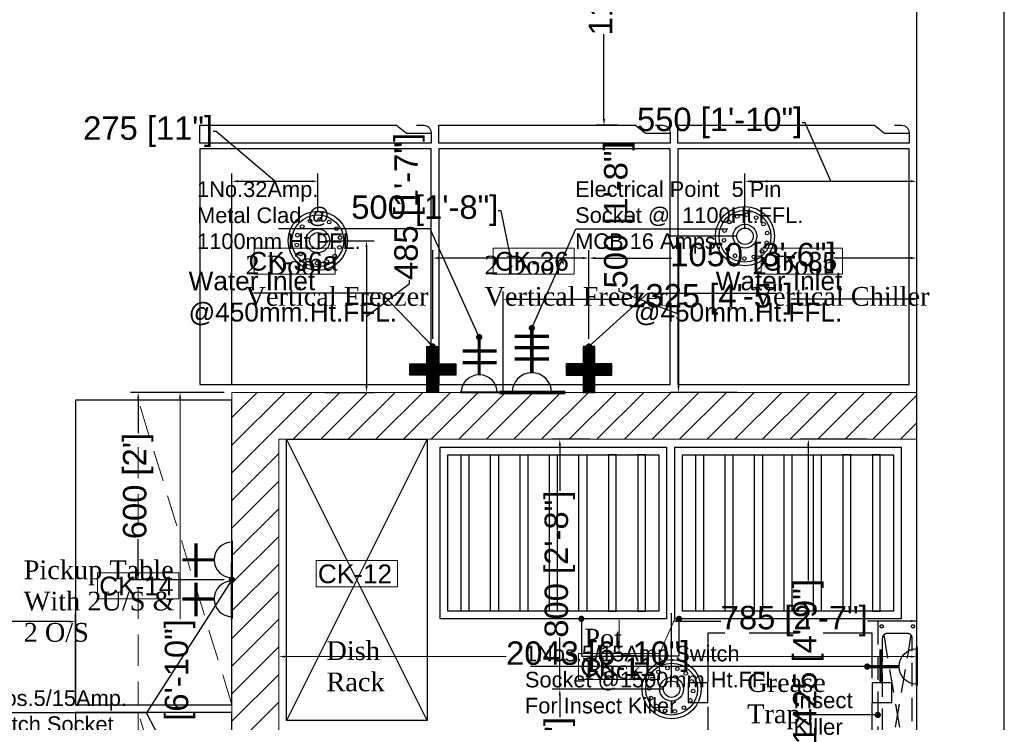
# Model space of a CAD drawing. Header units: millimetres. Extents: x 2985995 to 3127507, y -509231 to -458405.
# Tile 27 of 100: x 3022297 to 3025449, y -487795 to -485546. Entities that reach past the tile are written whole.
import ezdxf

# ---------------------------------------------------------------- set-up
doc = ezdxf.new("R2010")
doc.units = ezdxf.units.MM
doc.header["$LTSCALE"] = 1000
doc.header["$MEASUREMENT"] = 0
doc.header["$PDMODE"] = 3
doc.header["$PDSIZE"] = -1
doc.linetypes.add('DASHED', pattern=[0.75, 0.5, -0.25])
doc.linetypes.add('DASHED2', pattern=[0.375, 0.25, -0.125])
doc.layers.get('0').update_dxf_attribs({"linetype": 'CONTINUOUS'})
doc.layers.get('Defpoints').update_dxf_attribs({"linetype": 'CONTINUOUS'})
for name, color, linetype in [('A-Wall Full', 201, 'CONTINUOUS'), ('Drainage', 252, 'CONTINUOUS'), ('ELECTRICAL', 7, 'CONTINUOUS'), ('Equipment', 5, 'CONTINUOUS'), ('Equipment Name', 7, 'CONTINUOUS'), ('Plumbing', 6, 'CONTINUOUS'), ('Plumbing & Drainage', 6, 'CONTINUOUS')]:
    doc.layers.add(name, color=color, linetype=linetype)
for name, color, linetype, lineweight in [('Civil-Wall-Text', 7, 'CONTINUOUS', 0), ('Equip No.', 1, 'CONTINUOUS', 15), ('HATCH', 251, 'CONTINUOUS', 5), ('WALL', 1, 'CONTINUOUS', 5)]:
    doc.layers.add(name, color=color, linetype=linetype, lineweight=lineweight)
doc.styles.add('ARAIL', font='arial.ttf')
doc.styles.add('Arial', font='arial.ttf')
doc.styles.get("Standard").update_dxf_attribs({"font": 'arial.ttf'})
doc.styles.add('style12', font='BOOKOSI.TTF')
doc.dimstyles.new('TFS-Dim', dxfattribs={"dimtxt": 75, "dimasz": 20, "dimexe": 25, "dimexo": 25, "dimgap": 5, "dimtad": 0, "dimdec": 0, "dimzin": 0, "dimdsep": 46, "dimtxsty": 'Standard', "dimcen": 0.09, "dimclrd": 8, "dimclre": 8, "dimadec": 0, "dimazin": 0, "dimtfac": 1, "dimtdec": 0, "dimtofl": 0, "dimtmove": 0, "dimatfit": 3, "dimldrblk": 'DOT', "dimfxl": 1, "dimtolj": 1, "dimtzin": 0, "dimlwd": -1, "dimlwe": -1, "dimarcsym": 0})

# ---------------------------------------------------------------- blocks, each defined once
blk = doc.blocks.new('A$C9b88b0ea')
at = {"layer": 'Equipment', "color": 4, "linetype": 'DASHED2', "ltscale": 0.6}
for points in [[(0, -363), (502, -363), (502, 0), (0, 0)], [(-60, -211.5), (0, -211.5), (0, -151.5), (-60, -151.5)], [(502, -211.5), (562, -211.5), (562, -151.5), (502, -151.5)]]:
    blk.add_lwpolyline(points, close=True, dxfattribs=at)
blk = doc.blocks.new('A$Ca8346fdf')
at = {"layer": 'Equipment'}
for points in [[(225, 0), (225, 550), (950, 550), (950, 0)], [(250, 25), (250, 525), (925, 525), (925, 25)]]:
    blk.add_lwpolyline(points, close=True, dxfattribs=at)
at = {"layer": 'Equipment', "color": 2}
for points in [[(292.3, 25), (317.3, 25), (317.3, 525), (292.3, 525)], [(386.5, 25), (411.5, 25), (411.5, 525), (386.5, 525)], [(505.8, 25), (480.8, 25), (480.8, 525), (505.8, 525)], [(600, 25), (575, 25), (575, 525), (600, 525)], [(694.2, 25), (669.2, 25), (669.2, 525), (694.2, 525)], [(788.5, 25), (763.5, 25), (763.5, 525), (788.5, 525)], [(882.7, 25), (857.7, 25), (857.7, 525), (882.7, 525)]]:
    blk.add_lwpolyline(points, close=True, dxfattribs=at)
blk = doc.blocks.new('*D575')
at = {"layer": 'Defpoints', "color": 0, "transparency": 16777216}
for p in [(3022476.3, -487472.6), (3021539.7, -487689.7, 0), (3022476.3, -487739.3, 0)]:
    blk.add_point(p, dxfattribs=at)
at = {"layer": 'Equipment Name', "color": 8, "transparency": 16777216}
for p, q in [((3021539.7, -487664.7), (3021539.7, -487447.6)), ((3021559.7, -487472.6), (3021773.2, -487472.6)), ((3022456.3, -487472.6), (3022242.8, -487472.6)), ((3022476.3, -487714.3), (3022476.3, -487447.6))]:
    blk.add_line(p, q, dxfattribs=at)
for points in [[(3021559.7, -487469.3), (3021559.7, -487476), (3021539.7, -487472.6)], [(3022456.3, -487469.3), (3022456.3, -487476), (3022476.3, -487472.6)]]:
    blk.add_solid(points, dxfattribs=at)
at = {"layer": 'Equipment Name', "color": 0, "transparency": 16777216, "insert": (3022008, -487472.6), "char_height": 75, "attachment_point": 5}
blk.add_mtext('\\A1;937 [3\'-1"]', dxfattribs=at)
blk = doc.blocks.new('_Dot')
at = {"color": 0, "linetype": 'ByBlock', "lineweight": -2}
blk.add_line((-0.5, 0), (-1, 0), dxfattribs=at)
at = {"color": 0, "linetype": 'ByBlock', "const_width": 0.5}
blk.add_lwpolyline([(-0.25, 0, 1), (0.25, 0, 1)], format="xyb", close=True, dxfattribs=at)
blk = doc.blocks.new('A$C21C85089')
at = {"layer": 'ELECTRICAL'}
for points, const_width in [([(-42, 108.5), (43.4, 108.5)], 4.7), ([(0, 69.7), (0, 0)], 7.15), ([(-35.8, 30), (38, 30)], 7.15)]:
    blk.add_lwpolyline(points, dxfattribs=dict(at, const_width=const_width))
blk.add_arc((0, 108.5), 38.8, 180, 0, dxfattribs=at)
blk = doc.blocks.new('*D606')
at = {"layer": 'Defpoints', "color": 0, "transparency": 16777216}
for p in [(3022976.7, -486739.1, 0), (3022676.7, -487338.8), (3022976.7, -487338.8, 0)]:
    blk.add_point(p, dxfattribs=at)
at = {"layer": 'ELECTRICAL', "color": 8, "transparency": 16777216}
for p, q in [((3022951.7, -486739.1), (3022651.7, -486739.1)), ((3022676.7, -486759.1), (3022676.7, -486869.1)), ((3022676.7, -487318.8), (3022676.7, -487208.8)), ((3022951.7, -487338.8), (3022651.7, -487338.8))]:
    blk.add_line(p, q, dxfattribs=at)
for points in [[(3022673.4, -486759.1), (3022680, -486759.1), (3022676.7, -486739.1)], [(3022673.4, -487318.8), (3022680, -487318.8), (3022676.7, -487338.8)]]:
    blk.add_solid(points, dxfattribs=at)
at = {"layer": 'ELECTRICAL', "color": 0, "transparency": 16777216, "insert": (3022676.7, -487038.9), "char_height": 75, "attachment_point": 5, "rotation": 90}
blk.add_mtext("\\A1;600 [2']", dxfattribs=at)
blk = doc.blocks.new('*D619')
at = {"layer": 'Defpoints', "color": 0, "transparency": 16777216}
for p in [(3025035.8, -486889.1, 0), (3024821.9, -488313.6), (3024945.3, -488313.6, 0)]:
    blk.add_point(p, dxfattribs=at)
at = {"layer": 'Plumbing & Drainage', "color": 8, "transparency": 16777216}
for p, q in [((3025010.8, -486889.1), (3024796.9, -486889.1)), ((3024821.9, -486909.1), (3024821.9, -487340.9)), ((3024821.9, -488293.6), (3024821.9, -487861.8)), ((3024920.3, -488313.6), (3024796.9, -488313.6))]:
    blk.add_line(p, q, dxfattribs=at)
for points in [[(3024818.6, -486909.1), (3024825.3, -486909.1), (3024821.9, -486889.1)], [(3024818.6, -488293.6), (3024825.3, -488293.6), (3024821.9, -488313.6)]]:
    blk.add_solid(points, dxfattribs=at)
at = {"layer": 'Plumbing & Drainage', "color": 0, "transparency": 16777216, "insert": (3024821.9, -487601.3), "char_height": 75, "attachment_point": 5, "rotation": 90}
blk.add_mtext('\\A1;1425 [4\'-9"]', dxfattribs=at)
blk = doc.blocks.new('100DNT')
at = {"layer": 'Drainage'}
for centre, radius in [((0, 0), 101.6), ((0, 0), 88.9), ((-13.9, 72), 6.35), ((19.5, 70), 6.35), ((-67.2, 34.3), 6.35), ((-44.9, 59.2), 6.35), ((0, 0), 40.9), ((48.8, 53.7), 6.35), ((-76.6, 2.2), 6.35), ((0, 0), 28.2), ((68.1, 26.4), 6.35), ((-71.1, -30.8), 6.35), ((64.2, -38.8), 6.35), ((73.6, -6.6), 6.35), ((-51.8, -58.2), 6.35), ((41.9, -63.7), 6.35), ((-22.5, -74.4), 6.35), ((10.9, -76.4), 6.35)]:
    blk.add_circle(centre, radius, dxfattribs=at)
blk = doc.blocks.new('*D629')
at = {"layer": 'Defpoints', "color": 0, "transparency": 16777216}
for p in [(3024026.4, -487689), (3024384.4, -487689), (3024344.4, -488339.1, 0)]:
    blk.add_point(p, dxfattribs=at)
at = {"layer": 'Drainage', "color": 8, "transparency": 16777216}
for p, q in [((3024359.4, -487689), (3024001.4, -487689)), ((3024026.4, -487709), (3024026.4, -487779)), ((3024026.4, -488319.1), (3024026.4, -488249)), ((3024319.4, -488339.1), (3024001.4, -488339.1))]:
    blk.add_line(p, q, dxfattribs=at)
for points in [[(3024023.1, -487709), (3024029.7, -487709), (3024026.4, -487689)], [(3024023.1, -488319.1), (3024029.7, -488319.1), (3024026.4, -488339.1)]]:
    blk.add_solid(points, dxfattribs=at)
at = {"layer": 'Drainage', "color": 0, "transparency": 16777216, "insert": (3024026.4, -488014), "char_height": 75, "attachment_point": 5, "rotation": 90}
blk.add_mtext('\\A1;650 [2\'-2"]', dxfattribs=at)
blk = doc.blocks.new('*D630')
at = {"layer": 'Defpoints', "color": 0, "transparency": 16777216}
for p in [(3024026.4, -486889.1), (3024148, -486889.1, 0), (3024384.4, -487689)]:
    blk.add_point(p, dxfattribs=at)
at = {"layer": 'Drainage', "color": 8, "transparency": 16777216}
for p, q in [((3024123, -486889.1), (3024001.4, -486889.1)), ((3024026.4, -486909.1), (3024026.4, -487054.2)), ((3024026.4, -487669), (3024026.4, -487523.9)), ((3024359.4, -487689), (3024001.4, -487689))]:
    blk.add_line(p, q, dxfattribs=at)
for points in [[(3024023.1, -486909.1), (3024029.7, -486909.1), (3024026.4, -486889.1)], [(3024023.1, -487669), (3024029.7, -487669), (3024026.4, -487689)]]:
    blk.add_solid(points, dxfattribs=at)
at = {"layer": 'Drainage', "color": 0, "transparency": 16777216, "insert": (3024026.4, -487289), "char_height": 75, "attachment_point": 5, "rotation": 90}
blk.add_mtext('\\A1;800 [2\'-8"]', dxfattribs=at)
blk = doc.blocks.new('*D633')
at = {"layer": 'Defpoints', "color": 0, "transparency": 16777216}
for p in [(3025169.3, -487471.2), (3024384.4, -487689, 0), (3025169.3, -487689, 0)]:
    blk.add_point(p, dxfattribs=at)
at = {"layer": 'Drainage', "color": 8, "transparency": 16777216}
for p, q in [((3024384.4, -487664), (3024384.4, -487446.2)), ((3024404.4, -487471.2), (3024542.3, -487471.2)), ((3025149.3, -487471.2), (3025011.3, -487471.2)), ((3025169.3, -487664), (3025169.3, -487446.2))]:
    blk.add_line(p, q, dxfattribs=at)
for points in [[(3024404.4, -487467.8), (3024404.4, -487474.5), (3024384.4, -487471.2)], [(3025149.3, -487467.8), (3025149.3, -487474.5), (3025169.3, -487471.2)]]:
    blk.add_solid(points, dxfattribs=at)
at = {"layer": 'Drainage', "color": 0, "transparency": 16777216, "insert": (3024776.8, -487471.2), "char_height": 75, "attachment_point": 5}
blk.add_mtext('\\A1;785 [2\'-7"]', dxfattribs=at)
blk = doc.blocks.new('*D643')
at = {"layer": 'Civil-Wall-Text', "color": 8, "transparency": 16777216}
for p, q in [((3023126.7, -487426.5), (3023126.7, -487610)), ((3025169.3, -487426.5), (3025169.3, -487610)), ((3023146.7, -487585), (3023854.3, -487585)), ((3025149.3, -487585), (3024441.7, -487585))]:
    blk.add_line(p, q, dxfattribs=at)
for points in [[(3023146.7, -487581.6), (3023146.7, -487588.3), (3023126.7, -487585)], [(3025149.3, -487581.6), (3025149.3, -487588.3), (3025169.3, -487585)]]:
    blk.add_solid(points, dxfattribs=at)
at = {"layer": 'Defpoints', "color": 0, "transparency": 16777216}
for p in [(3023126.7, -487401.5, 0), (3025169.3, -487401.5, 0), (3025169.3, -487585)]:
    blk.add_point(p, dxfattribs=at)
at = {"layer": 'Civil-Wall-Text', "color": 0, "transparency": 16777216, "insert": (3024148, -487585), "char_height": 75, "attachment_point": 5}
blk.add_mtext('\\A1;2043 [6\'-10"]', dxfattribs=at)
blk = doc.blocks.new('*D644')
at = {"layer": 'Civil-Wall-Text', "color": 8, "transparency": 16777216}
for p, q in [((3022951.7, -486739.1), (3022785.7, -486739.1)), ((3022810.7, -486759.1), (3022810.7, -487465)), ((3022810.7, -488758.4), (3022810.7, -488052.5)), ((3022951.7, -488778.4), (3022785.7, -488778.4))]:
    blk.add_line(p, q, dxfattribs=at)
for points in [[(3022807.4, -486759.1), (3022814, -486759.1), (3022810.7, -486739.1)], [(3022807.4, -488758.4), (3022814, -488758.4), (3022810.7, -488778.4)]]:
    blk.add_solid(points, dxfattribs=at)
at = {"layer": 'Defpoints', "color": 0, "transparency": 16777216}
for p in [(3022976.7, -486739.1, 0), (3022810.7, -488778.4), (3022976.7, -488778.4, 0)]:
    blk.add_point(p, dxfattribs=at)
at = {"layer": 'Civil-Wall-Text', "color": 0, "transparency": 16777216, "insert": (3022810.7, -487758.7), "char_height": 75, "attachment_point": 5, "rotation": 90}
blk.add_mtext('\\A1;2039 [6\'-10"]', dxfattribs=at)
blk = doc.blocks.new('A$C0449149f')
at = {"layer": 'Equipment', "color": 1, "linetype": 'DASHED2', "ltscale": 0.3}
for p, q in [((-81.1, 606.1), (6.1, 93.9)), ((6.1, 606.1), (-81.1, 93.9))]:
    blk.add_line(p, q, dxfattribs=at)
at = {"layer": 'Equipment', "linetype": 'DASHED2', "ltscale": 0.3}
blk.add_lwpolyline([(25, 50), (25, 650), (-100, 650), (-100, 50)], close=True, dxfattribs=at)
at = {"layer": 'Equipment', "color": 4, "linetype": 'DASHED2', "ltscale": 0.3}
blk.add_lwpolyline([(10.5, 104.5), (10.5, 595.5, 0.414214), (-4.5, 610.5), (-70.5, 610.5, 0.414214), (-85.5, 595.5), (-85.5, 104.5, 0.414214), (-70.5, 89.5), (-4.5, 89.5, 0.414214)], format="xyb", close=True, dxfattribs=at)
at = {"layer": 'Equipment Name', "linetype": 'DASHED2'}
for centre in [(-87.5, 633.6), (12.5, 633.6), (-87.5, 66.4), (12.5, 66.4)]:
    blk.add_circle(centre, 5.15, dxfattribs=at)
blk = doc.blocks.new('A$C22889e60')
at = {"layer": 'Equipment', "linetype": 'Continuous'}
blk.add_lwpolyline([(-94.9, 62.1), (645.1, 62.1), (645.1, 817.2), (-94.9, 817.2)], close=True, dxfattribs=at)
blk.add_lwpolyline([(-48.3, -12.8), (-71.6, -12.8, -0.414214), (-94.9, 10.5), (-94.9, 44.7), (645.1, 44.7), (645.1, -12.8), (16, -12.8), (-16, 12.8), (-94.9, 12.8)], format="xyb", dxfattribs=at)
blk = doc.blocks.new('A$C5213677E')
at = {"layer": 'Plumbing & Drainage'}
h = blk.add_hatch(dxfattribs=at)
h.set_pattern_fill('ANSI31', color=3, scale=1.779186, style=0)
h.set_pattern_definition([(45, (-118154.42546, -59474.61643), (-0.15725935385, 0.15725935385), [])])
h.paths.add_polyline_path([(4, 0), (0, 0), (0, -2.67), (4, -2.67), (4, -6.67), (6.67, -6.67), (6.67, -2.67), (10.68, -2.67), (10.68, 0), (6.67, 0), (6.67, 4), (4, 4)])
at = {"layer": 'Plumbing & Drainage', "color": 3}
blk.add_lwpolyline([(6.67, -2.67), (10.68, -2.67), (10.68, 0), (6.67, 0), (6.67, 4), (4, 4), (4, 0), (0, 0), (0, -2.67), (4, -2.67), (4, -6.67), (6.67, -6.67)], close=True, dxfattribs=at)
blk = doc.blocks.new('3PH')
at = {"layer": 'ELECTRICAL', "const_width": 0.646}
for points in [[(158506.01, -43140.57), (158494.29, -43140.57)], [(158500.21, -43144.07), (158500.21, -43151.99)], [(158497.17, -43146.5), (158503.26, -43146.5)], [(158497.17, -43148.51), (158503.26, -43148.51)], [(158497.17, -43150.52), (158503.26, -43150.52)]]:
    blk.add_lwpolyline(points, dxfattribs=at)
at = {"layer": 'ELECTRICAL'}
blk.add_arc((158500.21, -43140.57), 3.5, 180, 0, dxfattribs=at)
blk = doc.blocks.new('A$C254D60C6')
at = {"layer": 'ELECTRICAL'}
for points, const_width in [([(0, 131.3), (0, 0)], 12.7), ([(45.9, 131.3), (45.9, 0)], 12.7), ([(161.3, 142.2), (161.3, -9.6)], 8.36), ([(92.3, 67.5), (-53.3, 67.5)], 12.7)]:
    blk.add_lwpolyline(points, dxfattribs=dict(at, const_width=const_width))
blk.add_arc((161.3, 67.5), 69, 90, 270, dxfattribs=at)
blk = doc.blocks.new('*D663')
at = {"layer": 'Defpoints', "color": 0, "transparency": 16777216}
for p in [(3025169.3, -486441.1), (3025169.3, -486739.1, 0), (3023844.7, -486760.1, 0)]:
    blk.add_point(p, dxfattribs=at)
at = {"layer": 'ELECTRICAL', "color": 8, "transparency": 16777216}
for p, q in [((3023844.7, -486735.1), (3023844.7, -486416.1)), ((3025169.3, -486714.1), (3025169.3, -486416.1)), ((3023864.7, -486441.1), (3024246.6, -486441.1)), ((3025149.3, -486441.1), (3024767.4, -486441.1))]:
    blk.add_line(p, q, dxfattribs=at)
for points in [[(3023864.7, -486437.8), (3023864.7, -486444.5), (3023844.7, -486441.1)], [(3025149.3, -486437.8), (3025149.3, -486444.5), (3025169.3, -486441.1)]]:
    blk.add_solid(points, dxfattribs=at)
at = {"layer": 'ELECTRICAL', "color": 0, "transparency": 16777216, "insert": (3024507, -486441.1), "char_height": 75, "attachment_point": 5}
blk.add_mtext('\\A1;1325 [4\'-5"]', dxfattribs=at)
blk = doc.blocks.new('*D664')
at = {"layer": 'Defpoints', "color": 0, "transparency": 16777216}
for p in [(3025169.3, -486309.1), (3024119.6, -486592.2), (3025169.3, -486592.2)]:
    blk.add_point(p, dxfattribs=at)
at = {"layer": 'Plumbing & Drainage', "color": 8, "transparency": 16777216}
for p, q in [((3024119.6, -486567.2), (3024119.6, -486284.1)), ((3025169.3, -486567.2), (3025169.3, -486284.1)), ((3024139.6, -486309.1), (3024384, -486309.1)), ((3025149.3, -486309.1), (3024904.9, -486309.1))]:
    blk.add_line(p, q, dxfattribs=at)
for points in [[(3024139.6, -486305.7), (3024139.6, -486312.4), (3024119.6, -486309.1)], [(3025149.3, -486305.7), (3025149.3, -486312.4), (3025169.3, -486309.1)]]:
    blk.add_solid(points, dxfattribs=at)
at = {"layer": 'Plumbing & Drainage', "color": 0, "transparency": 16777216, "insert": (3024644.5, -486309.1), "char_height": 75, "attachment_point": 5}
blk.add_mtext('\\A1;1050 [3\'-6"]', dxfattribs=at)
blk = doc.blocks.new('*D665')
at = {"layer": 'Defpoints', "color": 0, "transparency": 16777216}
for p in [(3023619.5, -486309.1), (3023619.5, -486592.2), (3024119.6, -486592.2)]:
    blk.add_point(p, dxfattribs=at)
at = {"layer": 'Plumbing & Drainage', "color": 8, "transparency": 16777216}
for p, q in [((3023839, -486157.4), (3023829, -486157.4)), ((3023869.6, -486309.1), (3023839, -486157.4)), ((3023619.5, -486567.2), (3023619.5, -486284.1)), ((3024119.6, -486567.2), (3024119.6, -486284.1)), ((3024099.6, -486309.1), (3023639.5, -486309.1))]:
    blk.add_line(p, q, dxfattribs=at)
for points in [[(3023639.5, -486305.7), (3023639.5, -486312.4), (3023619.5, -486309.1)], [(3024099.6, -486305.7), (3024099.6, -486312.4), (3024119.6, -486309.1)]]:
    blk.add_solid(points, dxfattribs=at)
at = {"layer": 'Plumbing & Drainage', "color": 0, "transparency": 16777216, "insert": (3023594.2, -486157.4), "char_height": 75, "attachment_point": 5}
blk.add_mtext('\\A1;500 [1\'-8"]', dxfattribs=at)
blk = doc.blocks.new('*D657')
at = {"layer": 'Defpoints', "color": 0, "transparency": 16777216}
for p in [(3025169.3, -486063.4), (3024619.2, -486239.2, 0), (3025169.3, -486239.2, 0)]:
    blk.add_point(p, dxfattribs=at)
at = {"layer": 'Drainage', "color": 8, "transparency": 16777216}
for p, q in [((3024812, -485876.5), (3024802, -485876.5)), ((3024894.2, -486063.4), (3024812, -485876.5)), ((3024619.2, -486214.2), (3024619.2, -486038.4)), ((3025169.3, -486214.2), (3025169.3, -486038.4)), ((3024639.2, -486063.4), (3025149.3, -486063.4))]:
    blk.add_line(p, q, dxfattribs=at)
for points in [[(3024639.2, -486060), (3024639.2, -486066.7), (3024619.2, -486063.4)], [(3025149.3, -486060), (3025149.3, -486066.7), (3025169.3, -486063.4)]]:
    blk.add_solid(points, dxfattribs=at)
at = {"layer": 'Drainage', "color": 0, "transparency": 16777216, "insert": (3024538, -485876.5), "char_height": 75, "attachment_point": 5}
blk.add_mtext('\\A1;550 [1\'-10"]', dxfattribs=at)
blk = doc.blocks.new('*D658')
at = {"layer": 'Defpoints', "color": 0, "transparency": 16777216}
for p in [(3024619.2, -486239.2, 0), (3024406.2, -486739.1), (3024619.2, -486739.1, 0)]:
    blk.add_point(p, dxfattribs=at)
at = {"layer": 'Drainage', "color": 8, "transparency": 16777216}
for p, q in [((3024594.2, -486239.2), (3024381.2, -486239.2)), ((3024406.2, -486259.2), (3024406.2, -486719.1)), ((3024216.8, -486415.9), (3024216.8, -486405.9)), ((3024406.2, -486489.1), (3024216.8, -486415.9)), ((3024594.2, -486739.1), (3024381.2, -486739.1))]:
    blk.add_line(p, q, dxfattribs=at)
for points in [[(3024402.9, -486259.2), (3024409.6, -486259.2), (3024406.2, -486239.2)], [(3024402.9, -486719.1), (3024409.6, -486719.1), (3024406.2, -486739.1)]]:
    blk.add_solid(points, dxfattribs=at)
at = {"layer": 'Drainage', "color": 0, "transparency": 16777216, "insert": (3024216.8, -486171.1), "char_height": 75, "attachment_point": 5, "rotation": 90}
blk.add_mtext('\\A1;500 [1\'-8"]', dxfattribs=at)
blk = doc.blocks.new('*D659')
at = {"layer": 'Defpoints', "color": 0, "transparency": 16777216}
for p in [(3023250.7, -486254, 0), (3023250.7, -486739.1, 0), (3023407.6, -486739.1)]:
    blk.add_point(p, dxfattribs=at)
at = {"layer": 'Drainage', "color": 8, "transparency": 16777216}
for p, q in [((3023275.7, -486254), (3023432.6, -486254)), ((3023407.6, -486274), (3023407.6, -486719.1)), ((3023407.6, -486496.5), (3023545.4, -486390.2)), ((3023545.4, -486390.2), (3023545.4, -486380.2)), ((3023275.7, -486739.1), (3023432.6, -486739.1))]:
    blk.add_line(p, q, dxfattribs=at)
for points in [[(3023404.2, -486274), (3023410.9, -486274), (3023407.6, -486254)], [(3023404.2, -486719.1), (3023410.9, -486719.1), (3023407.6, -486739.1)]]:
    blk.add_solid(points, dxfattribs=at)
at = {"layer": 'Drainage', "color": 0, "transparency": 16777216, "insert": (3023545.4, -486143.9), "char_height": 75, "attachment_point": 5, "rotation": 90}
blk.add_mtext('\\A1;485 [1\'-7"]', dxfattribs=at)
blk = doc.blocks.new('*D660')
at = {"layer": 'Defpoints', "color": 0, "transparency": 16777216}
for p in [(3023251.7, -486063.4), (3023251.7, -486183.9, 0), (3022976.7, -486739.1, 0)]:
    blk.add_point(p, dxfattribs=at)
at = {"layer": 'Drainage', "color": 8, "transparency": 16777216}
for p, q in [((3022926.5, -485904.3), (3022916.5, -485904.3)), ((3023114.2, -486063.4), (3022926.5, -485904.3)), ((3022976.7, -486714.1), (3022976.7, -486038.4)), ((3023251.7, -486158.9), (3023251.7, -486038.4)), ((3022996.7, -486063.4), (3023231.7, -486063.4))]:
    blk.add_line(p, q, dxfattribs=at)
for points in [[(3022996.7, -486060), (3022996.7, -486066.7), (3022976.7, -486063.4)], [(3023231.7, -486060), (3023231.7, -486066.7), (3023251.7, -486063.4)]]:
    blk.add_solid(points, dxfattribs=at)
at = {"layer": 'Drainage', "color": 0, "transparency": 16777216, "insert": (3022708.5, -485904.3), "char_height": 75, "attachment_point": 5}
blk.add_mtext('\\A1;275 [11"]', dxfattribs=at)
blk = doc.blocks.new('*D673')
at = {"layer": 'Defpoints', "color": 0, "transparency": 16777216}
for p in [(3024167.8, -484779.4), (3024236.6, -484779.4, 0), (3024236.6, -485884.1, 0)]:
    blk.add_point(p, dxfattribs=at)
at = {"layer": 'Equipment Name', "color": 8, "transparency": 16777216}
for p, q in [((3024211.6, -484779.4), (3024142.8, -484779.4)), ((3024167.8, -484799.4), (3024167.8, -485071.3)), ((3024167.8, -485864.1), (3024167.8, -485592.2)), ((3024211.6, -485884.1), (3024142.8, -485884.1))]:
    blk.add_line(p, q, dxfattribs=at)
for points in [[(3024164.5, -484799.4), (3024171.2, -484799.4), (3024167.8, -484779.4)], [(3024164.5, -485864.1), (3024171.2, -485864.1), (3024167.8, -485884.1)]]:
    blk.add_solid(points, dxfattribs=at)
at = {"layer": 'Equipment Name', "color": 0, "transparency": 16777216, "insert": (3024167.8, -485331.7), "char_height": 75, "attachment_point": 5, "rotation": 90}
blk.add_mtext('\\A1;1105 [3\'-8"]', dxfattribs=at)

msp = doc.modelspace()

# ---------------------------------------------------------------- hatches: boundary and pattern name
at = {"layer": 'HATCH'}
h = msp.add_hatch(dxfattribs=at)
h.set_pattern_fill('ANSI31', color=256, scale=500)
h.set_pattern_definition([(45, (0, 370), (-44.1941738, 44.1941738), [])])
h.paths.add_polyline_path([(3025169.29246, -486889.05257), (3025169.29246, -486739.05257), (3022976.71151, -486739.05257), (3022976.71151, -488778.43753), (3023126.71151, -488778.43753), (3023126.71151, -486889.05257)])

# ---------------------------------------------------------------- linework, layer by layer
at = {"layer": 'A-Wall Full'}
for p, q in [((3025449.29246, -491598.16588, 0), (3025449.29246, -483868.16588, 0)), ((3025169.29246, -491598.16588, 0), (3025169.29246, -484148.16588, 0))]:
    msp.add_line(p, q, dxfattribs=at)
at = {"layer": 'Equip No.'}
for p, q in [((3024216.07381, -487575.02175, 0), (3024216.07381, -487464.05257, 0)), ((3024394.29246, -487464.05257, 0), (3024345.95807, -487575.02175, 0))]:
    msp.add_line(p, q, dxfattribs=at)
at = {"layer": 'Equip No.', "elevation": 0}
for points in [[(3023047.85814, -486277.26232), (3023307.62667, -486277.26232), (3023307.62667, -486360.68483), (3023047.85814, -486360.68483)], [(3023812.85814, -486277.26232), (3024072.62667, -486277.26232), (3024072.62667, -486360.68483), (3023812.85814, -486360.68483)], [(3024671.08361, -486277.26232), (3024930.85214, -486277.26232), (3024930.85214, -486360.68483), (3024671.08361, -486360.68483)], [(3023246.82724, -487277.76362), (3023506.59577, -487277.76362), (3023506.59577, -487361.18614), (3023246.82724, -487361.18614)], [(3022546.82724, -487316.59732), (3022806.59577, -487316.59732), (3022806.59577, -487400.01984), (3022546.82724, -487400.01984)], [(3024086.18954, -487575.02175), (3024345.95807, -487575.02175), (3024345.95807, -487658.44427), (3024086.18954, -487658.44427)]]:
    msp.add_lwpolyline(points, close=True, dxfattribs=at)
at = {"layer": 'Equipment', "linetype": 'DASHED', "lineweight": 0, "ltscale": 0.2}
for p, q in [((3022976.71151, -487739.32422, 0), (3022676.71151, -486764.05257, 0)), ((3022976.71151, -488739.59587, 0), (3022676.71151, -487764.32422, 0))]:
    msp.add_line(p, q, dxfattribs=at)
at = {"layer": 'Equipment'}
for p, q in [((3023601.71151, -487789.05257, 0), (3023151.71151, -486889.05257, 0)), ((3023601.71151, -486889.05257, 0), (3023151.71151, -487789.05257, 0))]:
    msp.add_line(p, q, dxfattribs=at)
at = {"layer": 'Equipment', "elevation": 0}
for points in [[(3022976.71151, -486764.05257), (3022476.29246, -486764.05257), (3022476.29246, -487739.32422), (3022976.71151, -487739.32422)], [(3023151.71151, -487789.05257), (3023151.71151, -486889.05257), (3023601.71151, -486889.05257), (3023601.71151, -487789.05257)], [(3022976.71151, -487764.32422), (3022476.29246, -487764.32422), (3022476.29246, -488739.59587), (3022976.71151, -488739.59587)]]:
    msp.add_lwpolyline(points, close=True, dxfattribs=at)
at = {"layer": 'Equipment', "linetype": 'DASHED', "lineweight": 0, "ltscale": 0.2, "elevation": 0}
for points in [[(3022676.71151, -487739.32422), (3022976.71151, -487739.32422), (3022976.71151, -486764.05257), (3022676.71151, -486764.05257)], [(3022676.71151, -488739.59587), (3022976.71151, -488739.59587), (3022976.71151, -487764.32422), (3022676.71151, -487764.32422)]]:
    msp.add_lwpolyline(points, close=True, dxfattribs=at)
at = {"layer": 'WALL'}
for p, q in [((3022976.71151, -488778.43753, 0), (3022976.71151, -486739.05257, 0)), ((3022976.71151, -486739.05257, 0), (3025169.29246, -486739.05257, 0)), ((3025169.29246, -486889.05257, 0), (3023126.71151, -486889.05257, 0)), ((3023126.71151, -486889.05257, 0), (3023126.71151, -488778.43753, 0))]:
    msp.add_line(p, q, dxfattribs=at)

# ---------------------------------------------------------------- block references
at = {"layer": 'Drainage', "color": 7, "xscale": 0.932804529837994, "yscale": 0.932804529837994, "zscale": 0.932804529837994, "rotation": 90}
for p in [(3024619.15325, -486239.19912, 0), (3023251.69307, -486253.95024, 0)]:
    msp.add_blockref('100DNT', p, dxfattribs=at)
at = {"layer": 'Drainage', "color": 7, "xscale": 0.932804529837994, "yscale": 0.932804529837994, "zscale": 0.932804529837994}
msp.add_blockref('100DNT', (3024384.39437, -487688.98362, 0), dxfattribs=at)
at = {"layer": 'ELECTRICAL', "lineweight": -2, "xscale": 18.03282422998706, "yscale": 18.03282422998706, "zscale": 18.03282422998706, "rotation": 180}
msp.add_blockref('3PH', (5882143.33532, -1264685.41692, 0), dxfattribs=at)
at = {"layer": 'ELECTRICAL'}
for name, p, xscale, yscale, zscale, rotation in [('A$C254D60C6', (3023823.93478, -486606.20828, 0), -0.8237140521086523, 0.8237140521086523, 0.8237140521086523, 90), ('A$C21C85089', (3022817.84255, -487275.08793, 0), 1.464380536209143, 1.464380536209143, 1.464380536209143, 269.9394909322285), ('A$C21C85089', (3022817.71054, -487400.08786, 0), 1.464380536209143, 1.464380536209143, 1.464380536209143, 269.9394909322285), ('A$C21C85089', (3025010.4306, -487616.85743, 0), -1.464380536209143, 1.464380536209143, 1.464380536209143, 270.0605090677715)]:
    msp.add_blockref(name, p, dxfattribs=dict(at, xscale=xscale, yscale=yscale, zscale=zscale, rotation=rotation))
at = {"layer": 'Equipment', "rotation": 180}
for p in [(3023519.4067, -485896.83562, 0), (3024284.4067, -485896.83562, 0), (3025049.4067, -485896.83562, 0)]:
    msp.add_blockref('A$C22889e60', p, dxfattribs=at)
at = {"layer": 'Equipment', "ltscale": 50, "rotation": 180}
for p in [(3024593.219, -486914.05257, 0), (3025344.29246, -486914.05257, 0)]:
    msp.add_blockref('A$Ca8346fdf', p, dxfattribs=at)
at = {"layer": 'Equipment', "ltscale": 100}
msp.add_blockref('A$C0449149f', (3025144.29246, -488121.51879), dxfattribs=at)
at = {"layer": 'Equipment', "xscale": 1.048801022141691, "yscale": 1.048801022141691, "zscale": 1.048801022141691, "rotation": 179.9999999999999}
msp.add_blockref('A$C9b88b0ea', (3025026.2816, -487890.34101, 0), dxfattribs=at)
at = {"layer": 'Plumbing', "ltscale": 50, "yscale": 13.76047270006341, "zscale": 13.76047270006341}
for p, xscale, rotation in [((3023546.04712, -486683.96706, 0), -13.76047270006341, 180), ((3024137.9926, -486592.15789, 0), 13.76047270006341, 270)]:
    msp.add_blockref('A$C5213677E', p, dxfattribs=dict(at, xscale=xscale, rotation=rotation))

# ---------------------------------------------------------------- texts
at = {"layer": 'ELECTRICAL', "color": 7, "char_height": 50, "style": 'ARAIL'}
for s, insert, width, attachment_point in [('1No.32Amp.\\PMetal Clad @\\P1100mm Ht.FFL.', (3022865.16556, -486281.06999, 0), 1091.3018944, 7), ('Electrical Point  5 Pin \\PSocket @  1100Ht.FFL. \\PMCB 16 Amps.', (3024075.45195, -486063.2754, 0), 1217.8185889, 1), ('1Nos.5/15Amp.Switch \\PSocket @1500mm Ht.FFL.\\PFor Insect Killer ', (3023914.73022, -487550.13627, 0), 1091.3018944, 1), ('4Nos.5/15Amp.\\PSwitch Socket @1100mm Ht.FFL.', (3022159.42051, -487692.78229, 0), 674.1996605, 1)]:
    msp.add_mtext(s, dxfattribs=dict(at, insert=insert, width=width, attachment_point=attachment_point))
at = {"layer": 'Equip No.', "color": 7, "char_height": 60, "attachment_point": 1, "style": 'Arial'}
for s, insert in [('\\pxqc;CK-36a', (3022802.10935, -486289.42359, 1117.38829)), ('\\pxqc;CK-36', (3023567.10935, -486289.42359, 1117.38829)), ('\\pxqc;CK-35', (3024425.33482, -486289.42359, 1117.38829)), ('\\pxqc;CK-12', (3023001.07845, -487289.9249, 1117.38829)), ('\\pxqc;CK-14', (3022301.07845, -487328.7586, 1117.38829)), ('\\pxqc;CK-11', (3023840.44075, -487587.18302, 1117.38829))]:
    msp.add_mtext_dynamic_manual_height_columns(s, width=739.3571968, gutter_width=15, heights=[46.53479], dxfattribs=dict(at, insert=insert))
at = {"layer": 'Equipment Name', "color": 0, "char_height": 60, "style": 'style12'}
for s, insert, width, attachment_point in [('2 Door \\PVertical Freezer', (3023020.23963, -486463.09517, 0), 595.0535244, 7), ('2 Door \\PVertical Freezer', (3023785.23963, -486463.09517, 0), 595.0535244, 7), ('2 Door \\PVertical Chiller', (3024643.4651, -486463.09517, 0), 595.0535244, 7), ('\\pxql;Pickup Table\\PWith 2U/S & \\P2 O/S ', (3022310.05299, -487277.14171, 0), 714.2152581, 1)]:
    msp.add_mtext(s, dxfattribs=dict(at, insert=insert, width=width, attachment_point=attachment_point))
at = {"layer": 'Equipment Name', "color": 0, "insert": (3024104.8374, -487495.70408, 0), "char_height": 60, "attachment_point": 1, "style": 'style12'}
msp.add_mtext('Pot \\PRack', dxfattribs=at)
at = {"layer": 'Equipment Name', "color": 0, "char_height": 60, "attachment_point": 1, "style": 'style12'}
for s, insert in [('\\pxql;Dish \\PRack', (3023279.29162, -487535.75969, 0)), ('\\pxql;Grease \\PTrap', (3024626.21818, -487638.02806, 0))]:
    msp.add_mtext_dynamic_manual_height_columns(s, width=505.9382414, gutter_width=15, heights=[0], dxfattribs=dict(at, insert=insert))
at = {"layer": 'Equipment Name', "linetype": 'Continuous', "lineweight": 5, "ltscale": 25, "insert": (3024773.97357, -487699.1469, 1117.30172), "char_height": 51, "width": 890.1750423, "attachment_point": 1, "rotation": 360}
msp.add_mtext('\\A1;\\pxql;Insect \\PKiller ', dxfattribs=at)
at = {"layer": 'Plumbing & Drainage', "color": 7, "ltscale": 10, "char_height": 60, "width": 900.0328363, "style": 'Arial'}
for insert, attachment_point, rotation in [((3022838.14125, -486524.22949, 0.00031), 7, 0), ((3024930.6231, -486524.22949, 0.00031), 9, 360)]:
    msp.add_mtext('Water Inlet \\P@450mm.Ht.FFL.', dxfattribs=dict(at, insert=insert, attachment_point=attachment_point, rotation=rotation))

# ---------------------------------------------------------------- dimensions: what is measured, and where the dimension line sits
at = {"layer": 'Civil-Wall-Text'}
dim = msp.add_linear_dim(base=(3022810.70734, -488778.43753), p1=(3022976.71151, -486739.05257, 0), p2=(3022976.71151, -488778.43753, 0), angle=90, dimstyle='TFS-Dim', dxfattribs=at)
dim.commit()
dim.dimension.update_dxf_attribs({"geometry": '*D644', "text_midpoint": (3022810.70734, -487758.74505)})
dim = msp.add_linear_dim(base=(3025169.29246, -487584.95024), p1=(3023126.71151, -487401.45709, 0), p2=(3025169.29246, -487401.45709, 0), dimstyle='TFS-Dim', dxfattribs=at)
dim.commit()
dim.dimension.update_dxf_attribs({"geometry": '*D643', "text_midpoint": (3024148.00198, -487584.95024)})
at = {"layer": 'Drainage'}
for base, p1, p2, picture, middle in [((3025169.29246, -486063.3812), (3024619.15325, -486239.19912, 0), (3025169.29246, -486239.19912, 0), '*D657', (3024796.97938, -485876.47421)), ((3023251.69307, -486063.3812), (3022976.71151, -486739.05257, 0), (3023251.69307, -486183.86894, 0), '*D660', (3022911.51021, -485904.34898))]:
    dim = msp.add_linear_dim(base=base, p1=p1, p2=p2, dimstyle='TFS-Dim', override={"dimtmove": 1}, dxfattribs=at)
    dim.commit()
    dim.dimension.update_dxf_attribs({"geometry": picture, "text_midpoint": middle, "dimtype": 160})
for base, p1, p2, picture, middle in [((3023407.55517, -486739.05257), (3023250.69307, -486253.95024, 0), (3023250.69307, -486739.05257, 0), '*D659', (3023545.38312, -486375.22316)), ((3024406.21996, -486739.05257), (3024619.15325, -486239.19912, 0), (3024619.15325, -486739.05257, 0), '*D658', (3024216.76686, -486400.94984))]:
    dim = msp.add_linear_dim(base=base, p1=p1, p2=p2, angle=90, dimstyle='TFS-Dim', override={"dimtmove": 1}, dxfattribs=at)
    dim.commit()
    dim.dimension.update_dxf_attribs({"geometry": picture, "text_midpoint": middle, "dimtype": 160})
for base, p1, p2, picture, middle in [((3024026.41291, -486889.05257), (3024384.39437, -487688.98362), (3024148.00198, -486889.05257, 0), '*D630', (3024026.41291, -487289.0181)), ((3024026.41291, -487688.98362), (3024344.37551, -488339.05257, 0), (3024384.39437, -487688.98362), '*D629', (3024026.41291, -488014.0181))]:
    dim = msp.add_linear_dim(base=base, p1=p1, p2=p2, angle=90, dimstyle='TFS-Dim', override={"dimtmove": 1}, dxfattribs=at)
    dim.commit()
    dim.dimension.update_dxf_attribs({"geometry": picture, "text_midpoint": middle})
dim = msp.add_linear_dim(base=(3025169.29246, -487471.17336), p1=(3024384.39437, -487688.98362, 0), p2=(3025169.29246, -487688.98362, 0), dimstyle='TFS-Dim', dxfattribs=at)
dim.commit()
dim.dimension.update_dxf_attribs({"geometry": '*D633', "text_midpoint": (3024776.84341, -487471.17336)})
at = {"layer": 'ELECTRICAL'}
dim = msp.add_linear_dim(base=(3025169.29246, -486441.13889), p1=(3023844.74734, -486760.06936, 0), p2=(3025169.29246, -486739.05257, 0), dimstyle='TFS-Dim', dxfattribs=at)
dim.commit()
dim.dimension.update_dxf_attribs({"geometry": '*D663', "text_midpoint": (3024507.0199, -486441.13889)})
dim = msp.add_linear_dim(base=(3022676.71151, -487338.77942), p1=(3022976.7044, -486739.05257, 0), p2=(3022976.7044, -487338.77942, 0), angle=90, dimstyle='TFS-Dim', override={"dimtmove": 1}, dxfattribs=at)
dim.commit()
dim.dimension.update_dxf_attribs({"geometry": '*D606', "text_midpoint": (3022676.71151, -487038.91599), "dimtype": 160})
at = {"layer": 'Equipment Name'}
dim = msp.add_linear_dim(base=(3024167.83281, -484779.43908), p1=(3024236.61306, -485884.05257, 0), p2=(3024236.61306, -484779.43908, 0), angle=90, dimstyle='TFS-Dim', dxfattribs=at)
dim.commit()
dim.dimension.update_dxf_attribs({"geometry": '*D673', "text_midpoint": (3024167.83281, -485331.74583)})
at = {"layer": 'Equipment Name', "color": 0}
dim = msp.add_linear_dim(base=(3022476.29246, -487472.64114, 0), p1=(3021539.66851, -487689.67015, 0), p2=(3022476.29246, -487739.32422, 0), dimstyle='TFS-Dim', dxfattribs=at)
dim.commit()
dim.dimension.update_dxf_attribs({"geometry": '*D575', "text_midpoint": (3022007.98048, -487472.64114, 0)})
at = {"layer": 'Plumbing & Drainage'}
dim = msp.add_linear_dim(base=(3023619.49446, -486309.05985), p1=(3024119.63077, -486592.15789), p2=(3023619.49446, -486592.15789), dimstyle='TFS-Dim', override={"dimtmove": 1}, dxfattribs=at)
dim.commit()
dim.dimension.update_dxf_attribs({"geometry": '*D665', "text_midpoint": (3023824.0462, -486157.38464), "dimtype": 160})
dim = msp.add_linear_dim(base=(3025169.29246, -486309.05985), p1=(3024119.63077, -486592.15789), p2=(3025169.29246, -486592.15789), dimstyle='TFS-Dim', dxfattribs=at)
dim.commit()
dim.dimension.update_dxf_attribs({"geometry": '*D664', "text_midpoint": (3024644.46161, -486309.05985)})
dim = msp.add_linear_dim(base=(3024821.94514, -488313.64447), p1=(3025035.81909, -486889.05257, 0), p2=(3024945.27431, -488313.64447, 0), angle=90, dimstyle='TFS-Dim', dxfattribs=at)
dim.commit()
dim.dimension.update_dxf_attribs({"geometry": '*D619', "text_midpoint": (3024821.94514, -487601.34852)})

# ---------------------------------------------------------------- leaders
at = {"layer": 'ELECTRICAL'}
for points, override in [([(3023768.30689, -486562.26345, 0), (3023611.56371, -486215.40234, 0), (3023125.48617, -486215.40234, 0)], {"dimgap": 5, "dimtad": 0, "dimfxl": 10, "dimfxlon": 1, "dimtfill": 1, "dimtfillclr": 256, "dimarcsym": 1}), ([(3023936.85352, -486533.16158, 0), (3024077.93096, -486215.40234, 0), (3024564.0085, -486215.40234, 0)], {"dimgap": 5, "dimtad": 0, "dimfxl": 10, "dimfxlon": 1, "dimtfill": 1, "dimtfillclr": 256, "dimarcsym": 1}), ([(3022976.7044, -487338.77942, 0), (3022703.04448, -487765.25675, 0), (3022161.14485, -487765.25675, 0)], {"dimgap": 5, "dimtad": 0}), ([(3022976.7044, -488278.43753, 0), (3022703.04448, -487765.25675, 0)], {"dimgap": 5, "dimtad": 0})]:
    msp.add_leader(points, dimstyle='TFS-Dim', override=override, dxfattribs=at)
at = {"layer": 'ELECTRICAL', "color": 7}
msp.add_leader([(3025010.4306, -487616.85743, 0), (3023932.87891, -487616.85743, 0)], dimstyle='TFS-Dim', override={"dimgap": 5, "dimtad": 0, "dimfxl": 10, "dimfxlon": 1, "dimtfill": 1, "dimtfillclr": 256, "dimarcsym": 1}, dxfattribs=at)
at = {"layer": 'Equipment Name'}
for points in [[(3024095.35971, -487464.05257, 0), (3024095.35971, -487583.43594, 0), (3024294.52534, -487583.43594, 0)], [(3024407.85669, -487464.05257, 0), (3024407.85669, -487583.43594, 0), (3024208.69105, -487583.43594, 0)]]:
    msp.add_leader(points, dimstyle='TFS-Dim', override={"dimgap": 5, "dimtad": 0, "dimfxl": 10, "dimfxlon": 1, "dimtfill": 1, "dimtfillclr": 256, "dimarcsym": 1}, dxfattribs=at)
at = {"layer": 'Equipment Name', "linetype": 'Continuous', "lineweight": 5, "ltscale": 25}
msp.add_leader([(3025044.29246, -487771.51879), (3024772.17666, -487771.51879)], dimstyle='TFS-Dim', override={"dimgap": 5, "dimtad": 0, "dimfxl": 10, "dimfxlon": 1, "dimtfill": 1, "dimtfillclr": 256, "dimarcsym": 1}, dxfattribs=at)
at = {"layer": 'Plumbing & Drainage'}
for points in [[(3023619.49446, -486592.15789), (3023455.68677, -486421.13092), (3023045.66483, -486421.13092)], [(3024119.63077, -486592.15789), (3024307.85918, -486421.13092), (3024717.88112, -486421.13092)]]:
    msp.add_leader(points, dimstyle='TFS-Dim', override={"dimgap": 5, "dimtad": 0}, dxfattribs=at)

doc.saveas('drawing.dxf')
